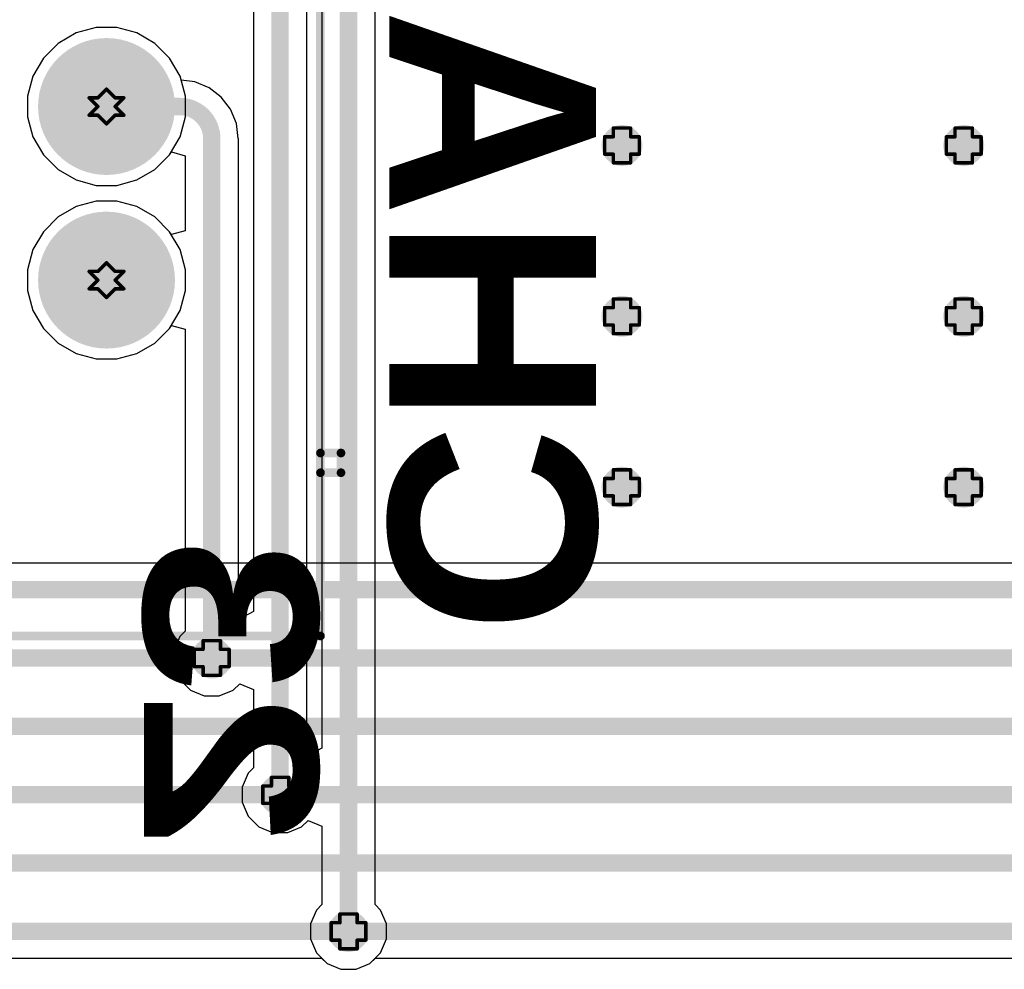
# Model space of a CAD drawing. Header units: inches. Extents: x -0.1 to 10.2, y 0 to 6.5.
# Tile 26 of 95: x 1.425 to 1.992, y 1.218 to 1.765. Entities that reach past the tile are written whole.
import ezdxf

# ---------------------------------------------------------------- set-up
doc = ezdxf.new("R2010")
doc.units = ezdxf.units.IN
doc.header["$MEASUREMENT"] = 0
for name, color, linetype in [('Bottom Layer', 5, 'Continuous'), ('Bottom Overlay', 54, 'Continuous'), ('Bottom Solder', 6, 'Continuous'), ('Drill Drawing', 1, 'Continuous'), ('Multi-Layer', 9, 'Continuous'), ('Pad Holes', 156, 'Continuous'), ('Top Layer', 1, 'Continuous'), ('Top Solder', 216, 'Continuous'), ('Via Holes', 16, 'Continuous')]:
    doc.layers.add(name, color=color, linetype=linetype)
doc.styles.add('Arial Black_Bold', font='txt', dxfattribs={"height": 0.2})
doc.styles.add('Arial_Bold', font='txt', dxfattribs={"height": 0.2})

# ---------------------------------------------------------------- blocks, each defined once
blk = doc.blocks.new('X9555WV_2_12_6TV01_B_56')
at = {"layer": 'Bottom Layer'}
h = blk.add_hatch(color=5, dxfattribs=at)
edge = h.paths.add_edge_path()
edge.add_arc((0.45, 0.05), 0.03543, 0, 360)
h = blk.add_hatch(color=5, dxfattribs=at)
edge = h.paths.add_edge_path()
edge.add_arc((0.55, 0.05), 0.03543, 0, 360)
at = {"layer": 'Bottom Solder'}
h = blk.add_hatch(color=6, dxfattribs=at)
edge = h.paths.add_edge_path()
edge.add_arc((0.45, 0.05), 0.03943, 0, 360)
h = blk.add_hatch(color=6, dxfattribs=at)
edge = h.paths.add_edge_path()
edge.add_arc((0.55, 0.05), 0.03943, 0, 360)
at = {"layer": 'Multi-Layer'}
h = blk.add_hatch(color=9, dxfattribs=at)
edge = h.paths.add_edge_path()
edge.add_arc((0.45, 0.05), 0.03543, 0, 360)
h = blk.add_hatch(color=9, dxfattribs=at)
edge = h.paths.add_edge_path()
edge.add_arc((0.55, 0.05), 0.03543, 0, 360)
at = {"layer": 'Pad Holes'}
h = blk.add_hatch(color=7, dxfattribs=at)
edge = h.paths.add_edge_path()
edge.add_arc((0.45, 0.05), 0.02165, 0, 360)
h = blk.add_hatch(color=7, dxfattribs=at)
edge = h.paths.add_edge_path()
edge.add_arc((0.55, 0.05), 0.02165, 0, 360)
at = {"layer": 'Top Layer'}
h = blk.add_hatch(color=1, dxfattribs=at)
edge = h.paths.add_edge_path()
edge.add_arc((0.45, 0.05), 0.03543, 0, 360)
h = blk.add_hatch(color=1, dxfattribs=at)
edge = h.paths.add_edge_path()
edge.add_arc((0.55, 0.05), 0.03543, 0, 360)
at = {"layer": 'Top Solder'}
h = blk.add_hatch(color=216, dxfattribs=at)
edge = h.paths.add_edge_path()
edge.add_arc((0.45, 0.05), 0.03943, 0, 360)
h = blk.add_hatch(color=216, dxfattribs=at)
edge = h.paths.add_edge_path()
edge.add_arc((0.55, 0.05), 0.03943, 0, 360)
at = {"layer": 'Bottom Overlay', "const_width": 0.005}
for points in [[(0.6496, 0.17323), (0.6496, 0.18504)], [(0.66097, 0.18504), (0.6496, 0.18504)], [(0.66097, 0.17323), (0.66097, 0.18504)], [(0.755, 0.17323), (-0.755, 0.17323)], [(0.755, -0.188), (0.755, 0.17323)]]:
    blk.add_lwpolyline(points, dxfattribs=at)
at = {"layer": 'Bottom Overlay', "const_width": 0.0025}
for points in [[(0.64835, 0.18504, 1), (0.65085, 0.18504, 1)], [(0.64835, 0.18504, 1), (0.65085, 0.18504, 1)], [(0.65972, 0.18504, 1), (0.66221, 0.18504, 1)], [(0.65972, 0.18504, 1), (0.66221, 0.18504, 1)], [(0.64835, 0.17323, 1), (0.65085, 0.17323, 1)], [(0.65972, 0.17323, 1), (0.66221, 0.17323, 1)], [(0.75375, 0.17323, 1), (0.75625, 0.17323, 1)], [(0.75375, 0.17323, 1), (0.75625, 0.17323, 1)]]:
    blk.add_lwpolyline(points, format="xyb", close=True, dxfattribs=at)

msp = doc.modelspace()

# ---------------------------------------------------------------- hatches: boundary and pattern name
at = {"layer": 'Bottom Layer'}
h = msp.add_hatch(color=5, dxfattribs=at)
edge = h.paths.add_edge_path()
edge.add_arc((1.77165, 1.69291), 0.01181, 0, 360)
h = msp.add_hatch(color=5, dxfattribs=at)
edge = h.paths.add_edge_path()
edge.add_arc((1.9685, 1.69291), 0.01181, 0, 360)
h = msp.add_hatch(color=5, dxfattribs=at)
edge = h.paths.add_edge_path()
edge.add_arc((1.77165, 1.59449), 0.01181, 0, 360)
h = msp.add_hatch(color=5, dxfattribs=at)
edge = h.paths.add_edge_path()
edge.add_arc((1.9685, 1.59449), 0.01181, 0, 360)
h = msp.add_hatch(color=5, dxfattribs=at)
edge = h.paths.add_edge_path()
edge.add_arc((1.77165, 1.49606), 0.01181, 0, 360)
h = msp.add_hatch(color=5, dxfattribs=at)
edge = h.paths.add_edge_path()
edge.add_arc((1.9685, 1.49606), 0.01181, 0, 360)
h = msp.add_hatch(color=5, dxfattribs=at)
edge = h.paths.add_edge_path()
edge.add_arc((1.53543, 1.39764), 0.01181, 0, 360)
h = msp.add_hatch(color=5, dxfattribs=at)
edge = h.paths.add_edge_path()
edge.add_arc((1.5748, 1.3189), 0.01181, 0, 360)
h = msp.add_hatch(color=5, dxfattribs=at)
edge = h.paths.add_edge_path()
edge.add_arc((1.61417, 1.24016), 0.01181, 0, 360)
at = {"layer": 'Top Layer'}
h = msp.add_hatch(color=1, dxfattribs=at)
edge = h.paths.add_edge_path()
edge.add_arc((1.77165, 1.69291), 0.01181, 0, 360)
h = msp.add_hatch(color=1, dxfattribs=at)
edge = h.paths.add_edge_path()
edge.add_arc((1.9685, 1.69291), 0.01181, 0, 360)
h = msp.add_hatch(color=1, dxfattribs=at)
edge = h.paths.add_edge_path()
edge.add_arc((1.77165, 1.59449), 0.01181, 0, 360)
h = msp.add_hatch(color=1, dxfattribs=at)
edge = h.paths.add_edge_path()
edge.add_arc((1.9685, 1.59449), 0.01181, 0, 360)
h = msp.add_hatch(color=1, dxfattribs=at)
edge = h.paths.add_edge_path()
edge.add_arc((1.77165, 1.49606), 0.01181, 0, 360)
h = msp.add_hatch(color=1, dxfattribs=at)
edge = h.paths.add_edge_path()
edge.add_arc((1.9685, 1.49606), 0.01181, 0, 360)
h = msp.add_hatch(color=1, dxfattribs=at)
edge = h.paths.add_edge_path()
edge.add_arc((1.53543, 1.39764), 0.01181, 0, 360)
h = msp.add_hatch(color=1, dxfattribs=at)
edge = h.paths.add_edge_path()
edge.add_arc((1.5748, 1.3189), 0.01181, 0, 360)
h = msp.add_hatch(color=1, dxfattribs=at)
edge = h.paths.add_edge_path()
edge.add_arc((1.61417, 1.24016), 0.01181, 0, 360)
at = {"layer": 'Via Holes'}
h = msp.add_hatch(color=7, dxfattribs=at)
edge = h.paths.add_edge_path()
edge.add_arc((1.77165, 1.69291), 0.00591, 0, 360)
h = msp.add_hatch(color=7, dxfattribs=at)
edge = h.paths.add_edge_path()
edge.add_arc((1.9685, 1.69291), 0.00591, 0, 360)
h = msp.add_hatch(color=7, dxfattribs=at)
edge = h.paths.add_edge_path()
edge.add_arc((1.77165, 1.59449), 0.00591, 0, 360)
h = msp.add_hatch(color=7, dxfattribs=at)
edge = h.paths.add_edge_path()
edge.add_arc((1.9685, 1.59449), 0.00591, 0, 360)
h = msp.add_hatch(color=7, dxfattribs=at)
edge = h.paths.add_edge_path()
edge.add_arc((1.77165, 1.49606), 0.00591, 0, 360)
h = msp.add_hatch(color=7, dxfattribs=at)
edge = h.paths.add_edge_path()
edge.add_arc((1.9685, 1.49606), 0.00591, 0, 360)
h = msp.add_hatch(color=7, dxfattribs=at)
edge = h.paths.add_edge_path()
edge.add_arc((1.53543, 1.39764), 0.00591, 0, 360)
h = msp.add_hatch(color=7, dxfattribs=at)
edge = h.paths.add_edge_path()
edge.add_arc((1.5748, 1.3189), 0.00591, 0, 360)
h = msp.add_hatch(color=7, dxfattribs=at)
edge = h.paths.add_edge_path()
edge.add_arc((1.61417, 1.24016), 0.00591, 0, 360)

# ---------------------------------------------------------------- linework, layer by layer
at = {"layer": 'Bottom Layer'}
for p, q in [((1.59888, 1.88583), (1.59888, 1.34576)), ((1.62947, 1.25571), (1.62947, 1.88583)), ((1.55951, 1.78346), (1.55951, 1.4245)), ((1.5901, 1.342), (1.5901, 1.78346)), ((1.46882, 1.76079), (1.45726, 1.75769)), ((1.48078, 1.76079), (1.46882, 1.76079)), ((1.49234, 1.75769), (1.48078, 1.76079)), ((1.45726, 1.75769), (1.4469, 1.75171)), ((1.5027, 1.75171), (1.49234, 1.75769)), ((1.4469, 1.75171), (1.43844, 1.74325)), ((1.51116, 1.74325), (1.5027, 1.75171)), ((1.43844, 1.74325), (1.43246, 1.73289)), ((1.51714, 1.73289), (1.51116, 1.74325)), ((1.43246, 1.73289), (1.42937, 1.72134)), ((1.51777, 1.73053), (1.51714, 1.73289)), ((1.52568, 1.72949), (1.51777, 1.73053)), ((1.53383, 1.72612), (1.52568, 1.72949)), ((1.54082, 1.72075), (1.53383, 1.72612)), ((1.42937, 1.72134), (1.42937, 1.70937)), ((1.54619, 1.71375), (1.54082, 1.72075)), ((1.54957, 1.7056), (1.54619, 1.71375)), ((1.42937, 1.70937), (1.43246, 1.69782)), ((1.55071, 1.69692), (1.54957, 1.7056)), ((1.43246, 1.69782), (1.43844, 1.68746)), ((1.55073, 1.69685), (1.55071, 1.69692)), ((1.55073, 1.42074), (1.55073, 1.69685)), ((1.55073, 1.69685), (1.55073, 1.69685)), ((1.55073, 1.69685), (1.55073, 1.69685)), ((1.43844, 1.68746), (1.4469, 1.679)), ((1.5027, 1.679), (1.51116, 1.68746)), ((1.51116, 1.68746), (1.51214, 1.68916)), ((1.51214, 1.68916), (1.52014, 1.68702)), ((1.52014, 1.68702), (1.52014, 1.64369)), ((1.4469, 1.679), (1.45726, 1.67302)), ((1.49234, 1.67302), (1.5027, 1.679)), ((1.45726, 1.67302), (1.46882, 1.66992)), ((1.48078, 1.66992), (1.49234, 1.67302)), ((1.46882, 1.66992), (1.48078, 1.66992)), ((1.45726, 1.65769), (1.4469, 1.65171)), ((1.46882, 1.66079), (1.45726, 1.65769)), ((1.48078, 1.66079), (1.46882, 1.66079)), ((1.49234, 1.65769), (1.48078, 1.66079)), ((1.5027, 1.65171), (1.49234, 1.65769)), ((1.4469, 1.65171), (1.43844, 1.64325)), ((1.51116, 1.64325), (1.5027, 1.65171)), ((1.43844, 1.64325), (1.43246, 1.63289)), ((1.51214, 1.64155), (1.51116, 1.64325)), ((1.52014, 1.64369), (1.51214, 1.64155)), ((1.43246, 1.63289), (1.42937, 1.62134)), ((1.42937, 1.62134), (1.42937, 1.60937)), ((1.42937, 1.60937), (1.43246, 1.59782)), ((1.43246, 1.59782), (1.43844, 1.58746)), ((1.51116, 1.58746), (1.51214, 1.58916)), ((1.51214, 1.58916), (1.52014, 1.58702)), ((1.43844, 1.58746), (1.4469, 1.579)), ((1.5027, 1.579), (1.51116, 1.58746)), ((1.52014, 1.58702), (1.52014, 1.41319)), ((1.4469, 1.579), (1.45726, 1.57302)), ((1.49234, 1.57302), (1.5027, 1.579)), ((1.45726, 1.57302), (1.46882, 1.56992)), ((1.48078, 1.56992), (1.49234, 1.57302)), ((1.46882, 1.56992), (1.48078, 1.56992)), ((1.55951, 1.4245), (1.55151, 1.42022)), ((1.55151, 1.42022), (1.55073, 1.42074)), ((1.52014, 1.41319), (1.51694, 1.40999)), ((1.51694, 1.40999), (1.51362, 1.40198)), ((1.51362, 1.40198), (1.51362, 1.3933)), ((1.51362, 1.3933), (1.51694, 1.38528)), ((1.51694, 1.38528), (1.52308, 1.37915)), ((1.52308, 1.37915), (1.53109, 1.37583)), ((1.53977, 1.37583), (1.54779, 1.37915)), ((1.54779, 1.37915), (1.55151, 1.38287)), ((1.55151, 1.38287), (1.55951, 1.37955)), ((1.55951, 1.37955), (1.55951, 1.33445)), ((1.53109, 1.37583), (1.53977, 1.37583)), ((1.59888, 1.34576), (1.59088, 1.34148)), ((1.59088, 1.34148), (1.5901, 1.342)), ((1.55951, 1.33445), (1.55631, 1.33125)), ((1.55631, 1.33125), (1.55299, 1.32324)), ((1.55299, 1.32324), (1.55299, 1.31456)), ((1.55299, 1.31456), (1.55631, 1.30654)), ((1.55631, 1.30654), (1.56245, 1.30041)), ((1.56245, 1.30041), (1.57046, 1.29709)), ((1.57914, 1.29709), (1.58716, 1.30041)), ((1.58716, 1.30041), (1.59088, 1.30413)), ((1.59088, 1.30413), (1.59888, 1.30081)), ((1.59888, 1.30081), (1.59888, 1.25571)), ((1.57046, 1.29709), (1.57914, 1.29709)), ((1.59888, 1.25571), (1.59568, 1.25251)), ((1.63266, 1.25251), (1.62947, 1.25571)), ((1.59568, 1.25251), (1.59236, 1.2445)), ((1.63598, 1.2445), (1.63266, 1.25251)), ((1.59236, 1.2445), (1.59236, 1.23582)), ((1.63598, 1.23582), (1.63598, 1.2445)), ((1.59236, 1.23582), (1.59568, 1.2278)), ((1.63266, 1.2278), (1.63598, 1.23582)), ((1.59568, 1.2278), (1.60182, 1.22167)), ((1.62653, 1.22167), (1.63266, 1.2278)), ((1.60182, 1.22167), (1.60983, 1.21835)), ((1.61851, 1.21835), (1.62653, 1.22167)), ((1.60983, 1.21835), (1.61851, 1.21835))]:
    msp.add_line(p, q, dxfattribs=at)
at = {"layer": 'Bottom Layer', "const_width": 0.01}
for points in [[(1.61417, 1.24016), (1.61417, 1.88583)], [(1.5748, 1.3189), (1.5748, 1.78346)], [(1.4748, 1.71535), (1.51693, 1.71535)], [(1.53543, 1.39764), (1.53543, 1.69685)]]:
    msp.add_lwpolyline(points, dxfattribs=at)
at = {"layer": 'Bottom Layer', "const_width": 0.005}
for points in [[(1.4723, 1.71535, 1), (1.4773, 1.71535, 1)], [(1.51443, 1.71535, 1), (1.51943, 1.71535, 1)], [(1.51443, 1.71535, 1), (1.51943, 1.71535, 1)], [(1.53293, 1.69685, 1), (1.53793, 1.69685, 1)], [(1.53293, 1.69685, 1), (1.53793, 1.69685, 1)], [(1.53293, 1.39764, 1), (1.53793, 1.39764, 1)], [(1.5723, 1.3189, 1), (1.5773, 1.3189, 1)], [(1.61167, 1.24016, 1), (1.61667, 1.24016, 1)]]:
    msp.add_lwpolyline(points, format="xyb", close=True, dxfattribs=at)
at = {"layer": 'Bottom Layer', "const_width": 0.01}
msp.add_lwpolyline([(1.51693, 1.71535, -0.414215), (1.53543, 1.69685)], format="xyb", dxfattribs=at)
at = {"layer": 'Drill Drawing', "const_width": 0.002}
for points in [[(1.4698, 1.72035), (1.4748, 1.72535)], [(1.4748, 1.72535), (1.4798, 1.72035)], [(1.4648, 1.72035), (1.4698, 1.71535)], [(1.4648, 1.72035), (1.4698, 1.72035)], [(1.4798, 1.72035), (1.4848, 1.72035)], [(1.4798, 1.71535), (1.4848, 1.72035)], [(1.4648, 1.71035), (1.4698, 1.71535)], [(1.4798, 1.71535), (1.4848, 1.71035)], [(1.4648, 1.71035), (1.4698, 1.71035)], [(1.4698, 1.71035), (1.4748, 1.70535)], [(1.4748, 1.70535), (1.4798, 1.71035)], [(1.4798, 1.71035), (1.4848, 1.71035)], [(1.76665, 1.69791), (1.76665, 1.70291)], [(1.76665, 1.70291), (1.77665, 1.70291)], [(1.77665, 1.69791), (1.77665, 1.70291)], [(1.9635, 1.69791), (1.9635, 1.70291)], [(1.9635, 1.70291), (1.9735, 1.70291)], [(1.9735, 1.69791), (1.9735, 1.70291)], [(1.76165, 1.68791), (1.76165, 1.69791)], [(1.76165, 1.69791), (1.76665, 1.69791)], [(1.77665, 1.69791), (1.78165, 1.69791)], [(1.78165, 1.68791), (1.78165, 1.69791)], [(1.9585, 1.68791), (1.9585, 1.69791)], [(1.9585, 1.69791), (1.9635, 1.69791)], [(1.9735, 1.69791), (1.9785, 1.69791)], [(1.9785, 1.68791), (1.9785, 1.69791)], [(1.76165, 1.68791), (1.76665, 1.68791)], [(1.76665, 1.68291), (1.76665, 1.68791)], [(1.77665, 1.68791), (1.78165, 1.68791)], [(1.77665, 1.68291), (1.77665, 1.68791)], [(1.9585, 1.68791), (1.9635, 1.68791)], [(1.9635, 1.68291), (1.9635, 1.68791)], [(1.9735, 1.68791), (1.9785, 1.68791)], [(1.9735, 1.68291), (1.9735, 1.68791)], [(1.76665, 1.68291), (1.77665, 1.68291)], [(1.9635, 1.68291), (1.9735, 1.68291)], [(1.4698, 1.62035), (1.4748, 1.62535)], [(1.4748, 1.62535), (1.4798, 1.62035)], [(1.4648, 1.62035), (1.4698, 1.61535)], [(1.4648, 1.62035), (1.4698, 1.62035)], [(1.4648, 1.61035), (1.4698, 1.61535)], [(1.4798, 1.62035), (1.4848, 1.62035)], [(1.4798, 1.61535), (1.4848, 1.62035)], [(1.4798, 1.61535), (1.4848, 1.61035)], [(1.4648, 1.61035), (1.4698, 1.61035)], [(1.4698, 1.61035), (1.4748, 1.60535)], [(1.4748, 1.60535), (1.4798, 1.61035)], [(1.4798, 1.61035), (1.4848, 1.61035)], [(1.76665, 1.59949), (1.76665, 1.60449)], [(1.76665, 1.60449), (1.77665, 1.60449)], [(1.77665, 1.59949), (1.77665, 1.60449)], [(1.9635, 1.59949), (1.9635, 1.60449)], [(1.9635, 1.60449), (1.9735, 1.60449)], [(1.9735, 1.59949), (1.9735, 1.60449)], [(1.76165, 1.58949), (1.76165, 1.59949)], [(1.76165, 1.59949), (1.76665, 1.59949)], [(1.77665, 1.59949), (1.78165, 1.59949)], [(1.78165, 1.58949), (1.78165, 1.59949)], [(1.9585, 1.58949), (1.9585, 1.59949)], [(1.9585, 1.59949), (1.9635, 1.59949)], [(1.9735, 1.59949), (1.9785, 1.59949)], [(1.9785, 1.58949), (1.9785, 1.59949)], [(1.76165, 1.58949), (1.76665, 1.58949)], [(1.76665, 1.58449), (1.76665, 1.58949)], [(1.77665, 1.58949), (1.78165, 1.58949)], [(1.77665, 1.58449), (1.77665, 1.58949)], [(1.9585, 1.58949), (1.9635, 1.58949)], [(1.9635, 1.58449), (1.9635, 1.58949)], [(1.9735, 1.58949), (1.9785, 1.58949)], [(1.9735, 1.58449), (1.9735, 1.58949)], [(1.76665, 1.58449), (1.77665, 1.58449)], [(1.9635, 1.58449), (1.9735, 1.58449)], [(1.76665, 1.50106), (1.76665, 1.50606)], [(1.76665, 1.50606), (1.77665, 1.50606)], [(1.77665, 1.50106), (1.77665, 1.50606)], [(1.9635, 1.50106), (1.9635, 1.50606)], [(1.9635, 1.50606), (1.9735, 1.50606)], [(1.9735, 1.50106), (1.9735, 1.50606)], [(1.76165, 1.49106), (1.76165, 1.50106)], [(1.76165, 1.50106), (1.76665, 1.50106)], [(1.77665, 1.50106), (1.78165, 1.50106)], [(1.78165, 1.49106), (1.78165, 1.50106)], [(1.9585, 1.49106), (1.9585, 1.50106)], [(1.9585, 1.50106), (1.9635, 1.50106)], [(1.9735, 1.50106), (1.9785, 1.50106)], [(1.9785, 1.49106), (1.9785, 1.50106)], [(1.76165, 1.49106), (1.76665, 1.49106)], [(1.76665, 1.48606), (1.76665, 1.49106)], [(1.77665, 1.49106), (1.78165, 1.49106)], [(1.77665, 1.48606), (1.77665, 1.49106)], [(1.9585, 1.49106), (1.9635, 1.49106)], [(1.9635, 1.48606), (1.9635, 1.49106)], [(1.9735, 1.49106), (1.9785, 1.49106)], [(1.9735, 1.48606), (1.9735, 1.49106)], [(1.76665, 1.48606), (1.77665, 1.48606)], [(1.9635, 1.48606), (1.9735, 1.48606)], [(1.53043, 1.40264), (1.53043, 1.40764)], [(1.53043, 1.40764), (1.54043, 1.40764)], [(1.54043, 1.40264), (1.54043, 1.40764)], [(1.52543, 1.39264), (1.52543, 1.40264)], [(1.52543, 1.40264), (1.53043, 1.40264)], [(1.54043, 1.40264), (1.54543, 1.40264)], [(1.54543, 1.39264), (1.54543, 1.40264)], [(1.52543, 1.39264), (1.53043, 1.39264)], [(1.53043, 1.38764), (1.53043, 1.39264)], [(1.54043, 1.39264), (1.54543, 1.39264)], [(1.54043, 1.38764), (1.54043, 1.39264)], [(1.53043, 1.38764), (1.54043, 1.38764)], [(1.5698, 1.3239), (1.5698, 1.3289)], [(1.5698, 1.3289), (1.5798, 1.3289)], [(1.5798, 1.3239), (1.5798, 1.3289)], [(1.5648, 1.3139), (1.5648, 1.3239)], [(1.5648, 1.3239), (1.5698, 1.3239)], [(1.5798, 1.3239), (1.5848, 1.3239)], [(1.5848, 1.3139), (1.5848, 1.3239)], [(1.5648, 1.3139), (1.5698, 1.3139)], [(1.5698, 1.3089), (1.5698, 1.3139)], [(1.5798, 1.3139), (1.5848, 1.3139)], [(1.5798, 1.3089), (1.5798, 1.3139)], [(1.5698, 1.3089), (1.5798, 1.3089)], [(1.60917, 1.24516), (1.60917, 1.25016)], [(1.60917, 1.25016), (1.61917, 1.25016)], [(1.61917, 1.24516), (1.61917, 1.25016)], [(1.60417, 1.23516), (1.60417, 1.24516)], [(1.60417, 1.24516), (1.60917, 1.24516)], [(1.61917, 1.24516), (1.62417, 1.24516)], [(1.62417, 1.23516), (1.62417, 1.24516)], [(1.60417, 1.23516), (1.60917, 1.23516)], [(1.60917, 1.23016), (1.60917, 1.23516)], [(1.60917, 1.23016), (1.61917, 1.23016)], [(1.61917, 1.23516), (1.62417, 1.23516)], [(1.61917, 1.23016), (1.61917, 1.23516)]]:
    msp.add_lwpolyline(points, dxfattribs=at)
at = {"layer": 'Drill Drawing', "const_width": 0.001}
for points in [[(1.4743, 1.72535, 1), (1.4753, 1.72535, 1)], [(1.4743, 1.72535, 1), (1.4753, 1.72535, 1)], [(1.4643, 1.72035, 1), (1.4653, 1.72035, 1)], [(1.4643, 1.72035, 1), (1.4653, 1.72035, 1)], [(1.4693, 1.72035, 1), (1.4703, 1.72035, 1)], [(1.4693, 1.72035, 1), (1.4703, 1.72035, 1)], [(1.4793, 1.72035, 1), (1.4803, 1.72035, 1)], [(1.4793, 1.72035, 1), (1.4803, 1.72035, 1)], [(1.4843, 1.72035, 1), (1.4853, 1.72035, 1)], [(1.4843, 1.72035, 1), (1.4853, 1.72035, 1)], [(1.4693, 1.71535, 1), (1.4703, 1.71535, 1)], [(1.4693, 1.71535, 1), (1.4703, 1.71535, 1)], [(1.4793, 1.71535, 1), (1.4803, 1.71535, 1)], [(1.4793, 1.71535, 1), (1.4803, 1.71535, 1)], [(1.4643, 1.71035, 1), (1.4653, 1.71035, 1)], [(1.4643, 1.71035, 1), (1.4653, 1.71035, 1)], [(1.4693, 1.71035, 1), (1.4703, 1.71035, 1)], [(1.4693, 1.71035, 1), (1.4703, 1.71035, 1)], [(1.4793, 1.71035, 1), (1.4803, 1.71035, 1)], [(1.4793, 1.71035, 1), (1.4803, 1.71035, 1)], [(1.4843, 1.71035, 1), (1.4853, 1.71035, 1)], [(1.4843, 1.71035, 1), (1.4853, 1.71035, 1)], [(1.4743, 1.70535, 1), (1.4753, 1.70535, 1)], [(1.4743, 1.70535, 1), (1.4753, 1.70535, 1)], [(1.76615, 1.70291, 1), (1.76715, 1.70291, 1)], [(1.76615, 1.70291, 1), (1.76715, 1.70291, 1)], [(1.77615, 1.70291, 1), (1.77715, 1.70291, 1)], [(1.77615, 1.70291, 1), (1.77715, 1.70291, 1)], [(1.963, 1.70291, 1), (1.964, 1.70291, 1)], [(1.963, 1.70291, 1), (1.964, 1.70291, 1)], [(1.973, 1.70291, 1), (1.974, 1.70291, 1)], [(1.973, 1.70291, 1), (1.974, 1.70291, 1)], [(1.76115, 1.69791, 1), (1.76215, 1.69791, 1)], [(1.76115, 1.69791, 1), (1.76215, 1.69791, 1)], [(1.76615, 1.69791, 1), (1.76715, 1.69791, 1)], [(1.76615, 1.69791, 1), (1.76715, 1.69791, 1)], [(1.77615, 1.69791, 1), (1.77715, 1.69791, 1)], [(1.77615, 1.69791, 1), (1.77715, 1.69791, 1)], [(1.78115, 1.69791, 1), (1.78215, 1.69791, 1)], [(1.78115, 1.69791, 1), (1.78215, 1.69791, 1)], [(1.958, 1.69791, 1), (1.959, 1.69791, 1)], [(1.958, 1.69791, 1), (1.959, 1.69791, 1)], [(1.963, 1.69791, 1), (1.964, 1.69791, 1)], [(1.963, 1.69791, 1), (1.964, 1.69791, 1)], [(1.973, 1.69791, 1), (1.974, 1.69791, 1)], [(1.973, 1.69791, 1), (1.974, 1.69791, 1)], [(1.978, 1.69791, 1), (1.979, 1.69791, 1)], [(1.978, 1.69791, 1), (1.979, 1.69791, 1)], [(1.76115, 1.68791, 1), (1.76215, 1.68791, 1)], [(1.76115, 1.68791, 1), (1.76215, 1.68791, 1)], [(1.76615, 1.68791, 1), (1.76715, 1.68791, 1)], [(1.76615, 1.68791, 1), (1.76715, 1.68791, 1)], [(1.77615, 1.68791, 1), (1.77715, 1.68791, 1)], [(1.77615, 1.68791, 1), (1.77715, 1.68791, 1)], [(1.78115, 1.68791, 1), (1.78215, 1.68791, 1)], [(1.78115, 1.68791, 1), (1.78215, 1.68791, 1)], [(1.958, 1.68791, 1), (1.959, 1.68791, 1)], [(1.958, 1.68791, 1), (1.959, 1.68791, 1)], [(1.963, 1.68791, 1), (1.964, 1.68791, 1)], [(1.963, 1.68791, 1), (1.964, 1.68791, 1)], [(1.973, 1.68791, 1), (1.974, 1.68791, 1)], [(1.973, 1.68791, 1), (1.974, 1.68791, 1)], [(1.978, 1.68791, 1), (1.979, 1.68791, 1)], [(1.978, 1.68791, 1), (1.979, 1.68791, 1)], [(1.76615, 1.68291, 1), (1.76715, 1.68291, 1)], [(1.76615, 1.68291, 1), (1.76715, 1.68291, 1)], [(1.77615, 1.68291, 1), (1.77715, 1.68291, 1)], [(1.77615, 1.68291, 1), (1.77715, 1.68291, 1)], [(1.963, 1.68291, 1), (1.964, 1.68291, 1)], [(1.963, 1.68291, 1), (1.964, 1.68291, 1)], [(1.973, 1.68291, 1), (1.974, 1.68291, 1)], [(1.973, 1.68291, 1), (1.974, 1.68291, 1)], [(1.4743, 1.62535, 1), (1.4753, 1.62535, 1)], [(1.4743, 1.62535, 1), (1.4753, 1.62535, 1)], [(1.4643, 1.62035, 1), (1.4653, 1.62035, 1)], [(1.4643, 1.62035, 1), (1.4653, 1.62035, 1)], [(1.4693, 1.62035, 1), (1.4703, 1.62035, 1)], [(1.4693, 1.62035, 1), (1.4703, 1.62035, 1)], [(1.4693, 1.61535, 1), (1.4703, 1.61535, 1)], [(1.4693, 1.61535, 1), (1.4703, 1.61535, 1)], [(1.4793, 1.62035, 1), (1.4803, 1.62035, 1)], [(1.4793, 1.62035, 1), (1.4803, 1.62035, 1)], [(1.4793, 1.61535, 1), (1.4803, 1.61535, 1)], [(1.4793, 1.61535, 1), (1.4803, 1.61535, 1)], [(1.4843, 1.62035, 1), (1.4853, 1.62035, 1)], [(1.4843, 1.62035, 1), (1.4853, 1.62035, 1)], [(1.4643, 1.61035, 1), (1.4653, 1.61035, 1)], [(1.4643, 1.61035, 1), (1.4653, 1.61035, 1)], [(1.4693, 1.61035, 1), (1.4703, 1.61035, 1)], [(1.4693, 1.61035, 1), (1.4703, 1.61035, 1)], [(1.4793, 1.61035, 1), (1.4803, 1.61035, 1)], [(1.4793, 1.61035, 1), (1.4803, 1.61035, 1)], [(1.4843, 1.61035, 1), (1.4853, 1.61035, 1)], [(1.4843, 1.61035, 1), (1.4853, 1.61035, 1)], [(1.4743, 1.60535, 1), (1.4753, 1.60535, 1)], [(1.4743, 1.60535, 1), (1.4753, 1.60535, 1)], [(1.76615, 1.60449, 1), (1.76715, 1.60449, 1)], [(1.76615, 1.60449, 1), (1.76715, 1.60449, 1)], [(1.77615, 1.60449, 1), (1.77715, 1.60449, 1)], [(1.77615, 1.60449, 1), (1.77715, 1.60449, 1)], [(1.963, 1.60449, 1), (1.964, 1.60449, 1)], [(1.963, 1.60449, 1), (1.964, 1.60449, 1)], [(1.973, 1.60449, 1), (1.974, 1.60449, 1)], [(1.973, 1.60449, 1), (1.974, 1.60449, 1)], [(1.76115, 1.59949, 1), (1.76215, 1.59949, 1)], [(1.76115, 1.59949, 1), (1.76215, 1.59949, 1)], [(1.76615, 1.59949, 1), (1.76715, 1.59949, 1)], [(1.76615, 1.59949, 1), (1.76715, 1.59949, 1)], [(1.77615, 1.59949, 1), (1.77715, 1.59949, 1)], [(1.77615, 1.59949, 1), (1.77715, 1.59949, 1)], [(1.78115, 1.59949, 1), (1.78215, 1.59949, 1)], [(1.78115, 1.59949, 1), (1.78215, 1.59949, 1)], [(1.958, 1.59949, 1), (1.959, 1.59949, 1)], [(1.958, 1.59949, 1), (1.959, 1.59949, 1)], [(1.963, 1.59949, 1), (1.964, 1.59949, 1)], [(1.963, 1.59949, 1), (1.964, 1.59949, 1)], [(1.973, 1.59949, 1), (1.974, 1.59949, 1)], [(1.973, 1.59949, 1), (1.974, 1.59949, 1)], [(1.978, 1.59949, 1), (1.979, 1.59949, 1)], [(1.978, 1.59949, 1), (1.979, 1.59949, 1)], [(1.76115, 1.58949, 1), (1.76215, 1.58949, 1)], [(1.76115, 1.58949, 1), (1.76215, 1.58949, 1)], [(1.76615, 1.58949, 1), (1.76715, 1.58949, 1)], [(1.76615, 1.58949, 1), (1.76715, 1.58949, 1)], [(1.77615, 1.58949, 1), (1.77715, 1.58949, 1)], [(1.77615, 1.58949, 1), (1.77715, 1.58949, 1)], [(1.78115, 1.58949, 1), (1.78215, 1.58949, 1)], [(1.78115, 1.58949, 1), (1.78215, 1.58949, 1)], [(1.958, 1.58949, 1), (1.959, 1.58949, 1)], [(1.958, 1.58949, 1), (1.959, 1.58949, 1)], [(1.963, 1.58949, 1), (1.964, 1.58949, 1)], [(1.963, 1.58949, 1), (1.964, 1.58949, 1)], [(1.973, 1.58949, 1), (1.974, 1.58949, 1)], [(1.973, 1.58949, 1), (1.974, 1.58949, 1)], [(1.978, 1.58949, 1), (1.979, 1.58949, 1)], [(1.978, 1.58949, 1), (1.979, 1.58949, 1)], [(1.76615, 1.58449, 1), (1.76715, 1.58449, 1)], [(1.76615, 1.58449, 1), (1.76715, 1.58449, 1)], [(1.77615, 1.58449, 1), (1.77715, 1.58449, 1)], [(1.77615, 1.58449, 1), (1.77715, 1.58449, 1)], [(1.963, 1.58449, 1), (1.964, 1.58449, 1)], [(1.963, 1.58449, 1), (1.964, 1.58449, 1)], [(1.973, 1.58449, 1), (1.974, 1.58449, 1)], [(1.973, 1.58449, 1), (1.974, 1.58449, 1)], [(1.76615, 1.50606, 1), (1.76715, 1.50606, 1)], [(1.76615, 1.50606, 1), (1.76715, 1.50606, 1)], [(1.77615, 1.50606, 1), (1.77715, 1.50606, 1)], [(1.77615, 1.50606, 1), (1.77715, 1.50606, 1)], [(1.963, 1.50606, 1), (1.964, 1.50606, 1)], [(1.963, 1.50606, 1), (1.964, 1.50606, 1)], [(1.973, 1.50606, 1), (1.974, 1.50606, 1)], [(1.973, 1.50606, 1), (1.974, 1.50606, 1)], [(1.76115, 1.50106, 1), (1.76215, 1.50106, 1)], [(1.76115, 1.50106, 1), (1.76215, 1.50106, 1)], [(1.76615, 1.50106, 1), (1.76715, 1.50106, 1)], [(1.76615, 1.50106, 1), (1.76715, 1.50106, 1)], [(1.77615, 1.50106, 1), (1.77715, 1.50106, 1)], [(1.77615, 1.50106, 1), (1.77715, 1.50106, 1)], [(1.78115, 1.50106, 1), (1.78215, 1.50106, 1)], [(1.78115, 1.50106, 1), (1.78215, 1.50106, 1)], [(1.958, 1.50106, 1), (1.959, 1.50106, 1)], [(1.958, 1.50106, 1), (1.959, 1.50106, 1)], [(1.963, 1.50106, 1), (1.964, 1.50106, 1)], [(1.963, 1.50106, 1), (1.964, 1.50106, 1)], [(1.973, 1.50106, 1), (1.974, 1.50106, 1)], [(1.973, 1.50106, 1), (1.974, 1.50106, 1)], [(1.978, 1.50106, 1), (1.979, 1.50106, 1)], [(1.978, 1.50106, 1), (1.979, 1.50106, 1)], [(1.76115, 1.49106, 1), (1.76215, 1.49106, 1)], [(1.76115, 1.49106, 1), (1.76215, 1.49106, 1)], [(1.76615, 1.49106, 1), (1.76715, 1.49106, 1)], [(1.76615, 1.49106, 1), (1.76715, 1.49106, 1)], [(1.77615, 1.49106, 1), (1.77715, 1.49106, 1)], [(1.77615, 1.49106, 1), (1.77715, 1.49106, 1)], [(1.78115, 1.49106, 1), (1.78215, 1.49106, 1)], [(1.78115, 1.49106, 1), (1.78215, 1.49106, 1)], [(1.958, 1.49106, 1), (1.959, 1.49106, 1)], [(1.958, 1.49106, 1), (1.959, 1.49106, 1)], [(1.963, 1.49106, 1), (1.964, 1.49106, 1)], [(1.963, 1.49106, 1), (1.964, 1.49106, 1)], [(1.973, 1.49106, 1), (1.974, 1.49106, 1)], [(1.973, 1.49106, 1), (1.974, 1.49106, 1)], [(1.978, 1.49106, 1), (1.979, 1.49106, 1)], [(1.978, 1.49106, 1), (1.979, 1.49106, 1)], [(1.76615, 1.48606, 1), (1.76715, 1.48606, 1)], [(1.76615, 1.48606, 1), (1.76715, 1.48606, 1)], [(1.77615, 1.48606, 1), (1.77715, 1.48606, 1)], [(1.77615, 1.48606, 1), (1.77715, 1.48606, 1)], [(1.963, 1.48606, 1), (1.964, 1.48606, 1)], [(1.963, 1.48606, 1), (1.964, 1.48606, 1)], [(1.973, 1.48606, 1), (1.974, 1.48606, 1)], [(1.973, 1.48606, 1), (1.974, 1.48606, 1)], [(1.52993, 1.40764, 1), (1.53093, 1.40764, 1)], [(1.52993, 1.40764, 1), (1.53093, 1.40764, 1)], [(1.53993, 1.40764, 1), (1.54093, 1.40764, 1)], [(1.53993, 1.40764, 1), (1.54093, 1.40764, 1)], [(1.52493, 1.40264, 1), (1.52593, 1.40264, 1)], [(1.52493, 1.40264, 1), (1.52593, 1.40264, 1)], [(1.52993, 1.40264, 1), (1.53093, 1.40264, 1)], [(1.52993, 1.40264, 1), (1.53093, 1.40264, 1)], [(1.53993, 1.40264, 1), (1.54093, 1.40264, 1)], [(1.53993, 1.40264, 1), (1.54093, 1.40264, 1)], [(1.54493, 1.40264, 1), (1.54593, 1.40264, 1)], [(1.54493, 1.40264, 1), (1.54593, 1.40264, 1)], [(1.52493, 1.39264, 1), (1.52593, 1.39264, 1)], [(1.52493, 1.39264, 1), (1.52593, 1.39264, 1)], [(1.52993, 1.39264, 1), (1.53093, 1.39264, 1)], [(1.52993, 1.39264, 1), (1.53093, 1.39264, 1)], [(1.53993, 1.39264, 1), (1.54093, 1.39264, 1)], [(1.53993, 1.39264, 1), (1.54093, 1.39264, 1)], [(1.54493, 1.39264, 1), (1.54593, 1.39264, 1)], [(1.54493, 1.39264, 1), (1.54593, 1.39264, 1)], [(1.52993, 1.38764, 1), (1.53093, 1.38764, 1)], [(1.52993, 1.38764, 1), (1.53093, 1.38764, 1)], [(1.53993, 1.38764, 1), (1.54093, 1.38764, 1)], [(1.53993, 1.38764, 1), (1.54093, 1.38764, 1)], [(1.5693, 1.3289, 1), (1.5703, 1.3289, 1)], [(1.5693, 1.3289, 1), (1.5703, 1.3289, 1)], [(1.5793, 1.3289, 1), (1.5803, 1.3289, 1)], [(1.5793, 1.3289, 1), (1.5803, 1.3289, 1)], [(1.5643, 1.3239, 1), (1.5653, 1.3239, 1)], [(1.5643, 1.3239, 1), (1.5653, 1.3239, 1)], [(1.5693, 1.3239, 1), (1.5703, 1.3239, 1)], [(1.5693, 1.3239, 1), (1.5703, 1.3239, 1)], [(1.5793, 1.3239, 1), (1.5803, 1.3239, 1)], [(1.5793, 1.3239, 1), (1.5803, 1.3239, 1)], [(1.5843, 1.3239, 1), (1.5853, 1.3239, 1)], [(1.5843, 1.3239, 1), (1.5853, 1.3239, 1)], [(1.5643, 1.3139, 1), (1.5653, 1.3139, 1)], [(1.5643, 1.3139, 1), (1.5653, 1.3139, 1)], [(1.5693, 1.3139, 1), (1.5703, 1.3139, 1)], [(1.5693, 1.3139, 1), (1.5703, 1.3139, 1)], [(1.5793, 1.3139, 1), (1.5803, 1.3139, 1)], [(1.5793, 1.3139, 1), (1.5803, 1.3139, 1)], [(1.5843, 1.3139, 1), (1.5853, 1.3139, 1)], [(1.5843, 1.3139, 1), (1.5853, 1.3139, 1)], [(1.5693, 1.3089, 1), (1.5703, 1.3089, 1)], [(1.5693, 1.3089, 1), (1.5703, 1.3089, 1)], [(1.5793, 1.3089, 1), (1.5803, 1.3089, 1)], [(1.5793, 1.3089, 1), (1.5803, 1.3089, 1)], [(1.60867, 1.25016, 1), (1.60967, 1.25016, 1)], [(1.60867, 1.25016, 1), (1.60967, 1.25016, 1)], [(1.61867, 1.25016, 1), (1.61967, 1.25016, 1)], [(1.61867, 1.25016, 1), (1.61967, 1.25016, 1)], [(1.60367, 1.24516, 1), (1.60467, 1.24516, 1)], [(1.60367, 1.24516, 1), (1.60467, 1.24516, 1)], [(1.60867, 1.24516, 1), (1.60967, 1.24516, 1)], [(1.60867, 1.24516, 1), (1.60967, 1.24516, 1)], [(1.61867, 1.24516, 1), (1.61967, 1.24516, 1)], [(1.61867, 1.24516, 1), (1.61967, 1.24516, 1)], [(1.62367, 1.24516, 1), (1.62467, 1.24516, 1)], [(1.62367, 1.24516, 1), (1.62467, 1.24516, 1)], [(1.60367, 1.23516, 1), (1.60467, 1.23516, 1)], [(1.60367, 1.23516, 1), (1.60467, 1.23516, 1)], [(1.60867, 1.23516, 1), (1.60967, 1.23516, 1)], [(1.60867, 1.23516, 1), (1.60967, 1.23516, 1)], [(1.60867, 1.23016, 1), (1.60967, 1.23016, 1)], [(1.60867, 1.23016, 1), (1.60967, 1.23016, 1)], [(1.61867, 1.23516, 1), (1.61967, 1.23516, 1)], [(1.61867, 1.23516, 1), (1.61967, 1.23516, 1)], [(1.61867, 1.23016, 1), (1.61967, 1.23016, 1)], [(1.61867, 1.23016, 1), (1.61967, 1.23016, 1)], [(1.62367, 1.23516, 1), (1.62467, 1.23516, 1)], [(1.62367, 1.23516, 1), (1.62467, 1.23516, 1)]]:
    msp.add_lwpolyline(points, format="xyb", close=True, dxfattribs=at)
at = {"layer": 'Top Layer'}
for p, q in [((1.46882, 1.76079), (1.45726, 1.75769)), ((1.48078, 1.76079), (1.46882, 1.76079)), ((1.49234, 1.75769), (1.48078, 1.76079)), ((1.45726, 1.75769), (1.4469, 1.75171)), ((1.5027, 1.75171), (1.49234, 1.75769)), ((1.4469, 1.75171), (1.43844, 1.74325)), ((1.51116, 1.74325), (1.5027, 1.75171)), ((1.43844, 1.74325), (1.43246, 1.73289)), ((1.51714, 1.73289), (1.51116, 1.74325)), ((1.43246, 1.73289), (1.42937, 1.72134)), ((1.52023, 1.72134), (1.51714, 1.73289)), ((1.42937, 1.72134), (1.42937, 1.70937)), ((1.52023, 1.70937), (1.52023, 1.72134)), ((1.42937, 1.70937), (1.43246, 1.69782)), ((1.51714, 1.69782), (1.52023, 1.70937)), ((1.43246, 1.69782), (1.43844, 1.68746)), ((1.51116, 1.68746), (1.51714, 1.69782)), ((1.43844, 1.68746), (1.4469, 1.679)), ((1.5027, 1.679), (1.51116, 1.68746)), ((1.4469, 1.679), (1.45726, 1.67302)), ((1.49234, 1.67302), (1.5027, 1.679)), ((1.45726, 1.67302), (1.46882, 1.66992)), ((1.48078, 1.66992), (1.49234, 1.67302)), ((1.46882, 1.66992), (1.48078, 1.66992)), ((1.45726, 1.65769), (1.4469, 1.65171)), ((1.46882, 1.66079), (1.45726, 1.65769)), ((1.48078, 1.66079), (1.46882, 1.66079)), ((1.49234, 1.65769), (1.48078, 1.66079)), ((1.5027, 1.65171), (1.49234, 1.65769)), ((1.4469, 1.65171), (1.43844, 1.64325)), ((1.51116, 1.64325), (1.5027, 1.65171)), ((1.43844, 1.64325), (1.43246, 1.63289)), ((1.51714, 1.63289), (1.51116, 1.64325)), ((1.43246, 1.63289), (1.42937, 1.62134)), ((1.52023, 1.62134), (1.51714, 1.63289)), ((1.42937, 1.62134), (1.42937, 1.60937)), ((1.52023, 1.60937), (1.52023, 1.62134)), ((1.42937, 1.60937), (1.43246, 1.59782)), ((1.51714, 1.59782), (1.52023, 1.60937)), ((1.43246, 1.59782), (1.43844, 1.58746)), ((1.51116, 1.58746), (1.51714, 1.59782)), ((1.43844, 1.58746), (1.4469, 1.579)), ((1.5027, 1.579), (1.51116, 1.58746)), ((1.4469, 1.579), (1.45726, 1.57302)), ((1.49234, 1.57302), (1.5027, 1.579)), ((1.45726, 1.57302), (1.46882, 1.56992)), ((1.48078, 1.56992), (1.49234, 1.57302)), ((1.46882, 1.56992), (1.48078, 1.56992)), ((2.2435, 1.4523), (1.32972, 1.4523)), ((0.36988, 1.22486), (1.59862, 1.22486)), ((1.59862, 1.22486), (1.60182, 1.22167)), ((1.62653, 1.22167), (1.62972, 1.22486)), ((1.62972, 1.22486), (2.5435, 1.22486)), ((1.60182, 1.22167), (1.60983, 1.21835)), ((1.61851, 1.21835), (1.62653, 1.22167)), ((1.60983, 1.21835), (1.61851, 1.21835))]:
    msp.add_line(p, q, dxfattribs=at)
at = {"layer": 'Top Layer', "const_width": 0.01}
for points in [[(1.31417, 1.43701), (2.25905, 1.43701)], [(0.62992, 1.39764), (1.53543, 1.39764)], [(1.53543, 1.39764), (2.48031, 1.39764)], [(1.27953, 1.35827), (2.22441, 1.35827)], [(0.27559, 1.3189), (1.5748, 1.3189)], [(1.5748, 1.3189), (2.51968, 1.3189)], [(1.23543, 1.27953), (2.18031, 1.27953)], [(0.35433, 1.24016), (1.61417, 1.24016)], [(1.61417, 1.24016), (2.55905, 1.24016)]]:
    msp.add_lwpolyline(points, dxfattribs=at)
at = {"layer": 'Top Layer', "const_width": 0.005}
for points in [[(1.53293, 1.39764, 1), (1.53793, 1.39764, 1)], [(1.53293, 1.39764, 1), (1.53793, 1.39764, 1)], [(1.5723, 1.3189, 1), (1.5773, 1.3189, 1)], [(1.5723, 1.3189, 1), (1.5773, 1.3189, 1)], [(1.61167, 1.24016, 1), (1.61667, 1.24016, 1)], [(1.61167, 1.24016, 1), (1.61667, 1.24016, 1)]]:
    msp.add_lwpolyline(points, format="xyb", close=True, dxfattribs=at)

# ---------------------------------------------------------------- block references
at = {"rotation": 270}
msp.add_blockref('X9555WV_2_12_6TV01_B_56', (1.4248, 2.16535), dxfattribs=at)

# ---------------------------------------------------------------- texts
at = {"layer": 'Bottom Overlay', "text_generation_flag": 2}
for s, height, style, p in [('CHANNEL 1 2 3', 0.119, 'Arial_Bold', (1.63763, 1.41188)), ('23', 0.1, 'Arial Black_Bold', (1.49643, 1.28924))]:
    msp.add_text(s, height=height, rotation=270, dxfattribs=dict(at, style=style)).set_placement(p)

doc.saveas('drawing.dxf')
